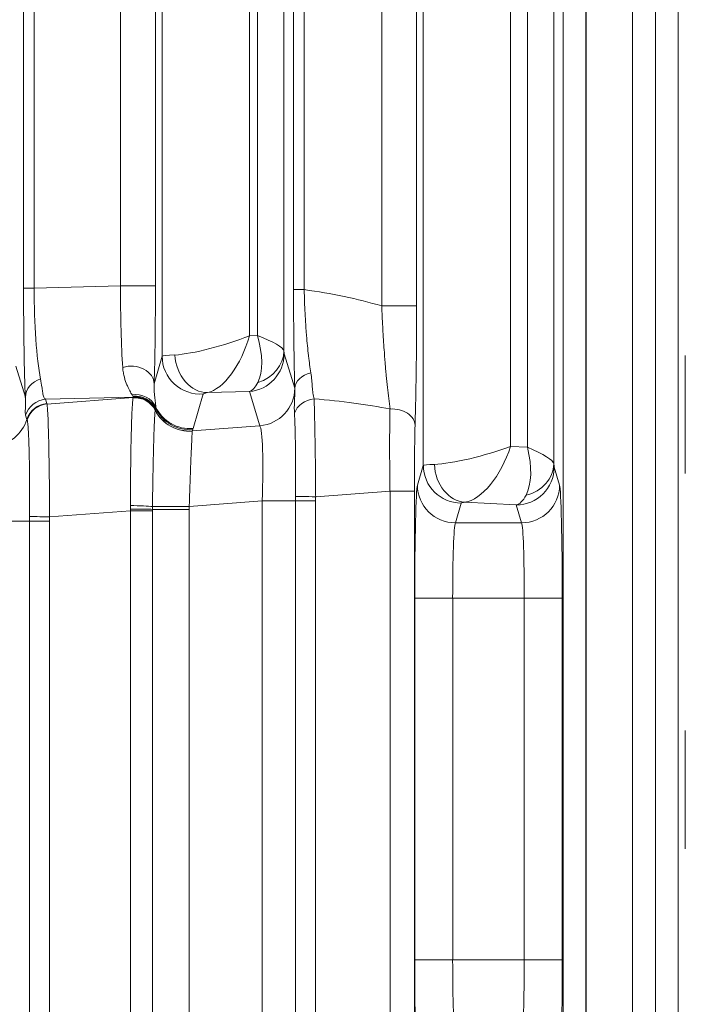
# Model space of a CAD drawing. Header units: millimetres. Extents: x 4 to 836, y 5 to 589.
# Tile 105 of 163: x 640 to 649, y 279 to 292. Entities that reach past the tile are written whole.
import ezdxf

# ---------------------------------------------------------------- set-up
doc = ezdxf.new("R2010")
doc.units = ezdxf.units.MM
doc.layers.add('1', color=7, linetype='Continuous', true_color=0xffffff)
doc.styles.add('ideas_simplex', font='simplex.shx')
doc.dimstyles.get("Standard").update_dxf_attribs({"dimtxt": 0.18, "dimasz": 0.18, "dimexe": 0.18, "dimexo": 0.0625, "dimgap": 0.09, "dimtad": 0, "dimtih": 1, "dimtoh": 1, "dimdec": 4, "dimzin": 0, "dimdsep": 46, "dimtxsty": 'Standard', "dimcen": 0.09, "dimadec": 0, "dimazin": 0, "dimtfac": 1, "dimtdec": 4, "dimtofl": 0, "dimtmove": 0, "dimatfit": 3, "dimfxl": 1, "dimtolj": 1, "dimtzin": 0, "dimarcsym": 0})

# ---------------------------------------------------------------- blocks, each defined once
blk = doc.blocks.new('_U8')
at = {"layer": '1', "color": 152, "lineweight": 13}
for p, q in [((693.603977, 317.597855), (616.177731, 317.597855)), ((666.128055, 256.097779), (616.177731, 256.097779))]:
    blk.add_line(p, q, dxfattribs=at)
at = {"layer": '1', "color": 27, "lineweight": 13}
blk.add_line((618.177731, 317.597855), (618.177731, 256.097779), dxfattribs=at)
at = {"layer": '1', "color": 87, "lineweight": 25}
for p, q in [((616.677731, 293.950317), (611.052731, 293.950317)), ((611.052731, 293.950317), (611.052731, 292.450317)), ((616.677731, 292.450317), (616.677731, 293.950317)), ((611.052731, 281.245317), (611.052731, 279.745317)), ((616.677731, 279.745317), (616.677731, 281.245317)), ((611.052731, 279.745317), (616.677731, 279.745317))]:
    blk.add_line(p, q, dxfattribs=at)
at = {"layer": '1', "color": 27, "lineweight": 18}
for points in [[(618.177731, 317.597855), (618.706712, 314.597857), (617.648751, 314.597853)], [(618.177731, 256.097779), (617.648751, 259.097777), (618.706712, 259.097781)]]:
    blk.add_solid(points, dxfattribs=at)
at = {"layer": '1', "color": 87, "linetype": 'Continuous', "lineweight": 25, "char_height": 3, "attachment_point": 7, "rotation": 90, "line_spacing_factor": 1.204819, "style": 'ideas_simplex'}
for s, insert in [('\\W1.2097;61,5', (609.211731, 281.192817)), ('\\W1.2097;2.42', (616.524231, 281.192817))]:
    blk.add_mtext(s, dxfattribs=dict(at, insert=insert))

msp = doc.modelspace()

# ---------------------------------------------------------------- linework, layer by layer
at = {"layer": '1', "color": 143, "linetype": 'Continuous', "lineweight": 18}
for p, q in [((648.604, 263.133), (648.604, 350.063)), ((648.304, 297.94), (648.304, 263.24)), ((648.698, 287.686), (648.698, 286.129)), ((648.698, 282.737), (648.698, 281.179))]:
    msp.add_line(p, q, dxfattribs=at)
at = {"layer": '1', "color": 143, "linetype": 'Continuous', "lineweight": 13}
for p, q in [((645.245, 286.236), (645.245, 326.96)), ((646.966, 326.94), (646.966, 286.256)), ((646.395, 326.71), (646.395, 286.486)), ((646.616, 286.474), (646.616, 326.722)), ((641.802, 287.674), (641.802, 325.522)), ((643.408, 325.451), (643.408, 287.745)), ((642.952, 325.25), (642.952, 287.945)), ((643.058, 287.948), (643.058, 325.248)), ((639.976, 288.574), (639.976, 324.621)), ((640.116, 324.621), (640.116, 288.574)), ((641.254, 288.604), (641.254, 324.591)), ((641.713, 324.591), (641.713, 288.604)), ((643.534, 288.553), (643.534, 300.028)), ((643.674, 300.028), (643.674, 288.553)), ((644.697, 288.338), (644.697, 299.296)), ((645.157, 299.296), (645.157, 288.338)), ((647.09, 274.881), (647.09, 297.943)), ((647.388, 297.944), (647.388, 274.881)), ((647.393, 297.94), (647.393, 257.874)), ((648.004, 263.24), (648.004, 297.94)), ((639.976, 288.574), (640.116, 288.574)), ((640.116, 288.574), (641.254, 288.604)), ((641.254, 288.604), (641.713, 288.604)), ((643.674, 288.553), (643.534, 288.553)), ((645.157, 288.338), (644.697, 288.338)), ((642.952, 287.945), (643.058, 287.948)), ((641.696, 287.311), (641.802, 287.674)), ((643.411, 287.706), (643.549, 287.254)), ((639.873, 287.544), (639.999, 287.133)), ((641.423, 287.137), (640.265, 287.107)), ((640.284, 287.045), (641.42, 287.131)), ((642.342, 287.177), (642.21, 286.722)), ((642.952, 287.21), (642.398, 287.195)), ((643.09, 286.757), (642.952, 287.21)), ((640.265, 287.107), (640.282, 287.05)), ((640.02, 286.841), (640.003, 286.898)), ((642.199, 286.69), (643.09, 286.757)), ((646.395, 286.486), (646.616, 286.474)), ((645.168, 285.976), (645.245, 286.236)), ((646.97, 286.211), (647.04, 285.976)), ((644.806, 285.896), (643.826, 285.822)), ((644.806, 278.3), (644.806, 285.896)), ((645.127, 285.896), (644.806, 285.896)), ((645.127, 285.896), (645.127, 278.3)), ((643.12, 285.766), (642.159, 285.693)), ((643.12, 278.43), (643.12, 285.766)), ((643.12, 285.766), (643.561, 285.766)), ((643.561, 278.43), (643.561, 285.766)), ((643.825, 285.766), (643.561, 285.766)), ((643.825, 285.766), (643.825, 278.43)), ((645.745, 285.737), (645.667, 285.478)), ((646.47, 285.713), (645.794, 285.75)), ((646.541, 285.478), (646.47, 285.713)), ((641.384, 285.637), (640.319, 285.557)), ((641.384, 278.558), (641.384, 285.637)), ((641.384, 285.637), (641.675, 285.637)), ((641.675, 285.655), (642.159, 285.655)), ((641.675, 285.637), (641.675, 278.558)), ((642.159, 285.655), (642.159, 278.54)), ((639.614, 285.501), (640.054, 285.501)), ((640.054, 278.695), (640.054, 285.501)), ((640.054, 285.501), (640.319, 285.501)), ((640.319, 285.501), (640.319, 278.695)), ((645.667, 285.478), (646.541, 285.478)), ((645.132, 284.482), (645.632, 284.482)), ((645.132, 279.714), (645.132, 284.482)), ((646.576, 284.482), (645.632, 284.482)), ((645.632, 284.482), (645.632, 279.714)), ((646.576, 279.714), (646.576, 284.482)), ((646.576, 284.482), (647.076, 284.482)), ((647.076, 284.482), (647.076, 279.714)), ((645.132, 279.714), (645.632, 279.714)), ((645.632, 279.714), (646.576, 279.714)), ((646.576, 279.714), (647.076, 279.714))]:
    msp.add_line(p, q, dxfattribs=at)
for centre, major_axis, ratio, start_param, end_param in [((640.032, 288.601), (-0.001, -1.801), 0.031454, 4.727263, 5.665979), ((640.332, 288.601), (-0.01, -1.501), 0.144199, 4.731152, 5.669868), ((641.359, 288.628), (-0.007, -1.501), 0.069967, 4.728606, 5.53592), ((641.659, 288.628), (-0.001, 1.801), 0.030434, 3.891833, 4.699147), ((641.736, 285.596), (-5.359, -0.61), 0.555322, 4.065229, 4.279916), ((642.552, 287.945), (-0.749, -0.223), 0.167328, 0.629667, 2.08325), ((642.552, 287.945), (-0.267, -0.744), 0.48275, 0.288947, 1.74253), ((642.658, 287.948), (-0.749, 0.213), 0.16115, 3.213469, 4.195906), ((642.658, 287.948), (-0.292, 0.731), 0.480074, 3.540259, 4.522696), ((642.552, 287.694), (-0.75, -0.02), 0.029238, 5.602995, 6.256209), ((642.302, 287.674), (-0.48, 0.14), 0.995643, 0.284559, 1.93418), ((642.357, 287.691), (-0.093, 0.491), 0.77245, 1.424832, 3.003921), ((642.911, 287.706), (-0.478, -0.146), 0.996014, 1.356348, 2.843741), ((642.908, 287.745), (0.499, 0.024), 0.878584, 4.986909, 6.228347), ((643.412, 287.955), (0, -0.25), 0.031454, 5.7097, 6.180846), ((641.397, 287.311), (-0.3, 0.01), 0.776151, 3.183119, 5.129649), ((643.85, 287.251), (0.3, 0.008), 0.714578, 1.843542, 3.104165), ((640.299, 287.133), (0.3, 0.013), 0.858349, 1.869708, 3.09055), ((642.912, 287.955), (-0.012, 0.75), 0.344743, 3.248267, 3.719413), ((641.449, 286.875), (-0.298, -0.034), 0.982269, 3.47982, 4.74638), ((641.449, 286.851), (-0.299, 0.026), 0.991317, 3.692146, 4.906932), ((641.444, 286.83), (0.296, -0.047), 0.993751, 0.624244, 1.811107), ((641.444, 286.829), (-0.297, 0.041), 0.992886, 3.746267, 4.933141), ((641.445, 286.833), (-0.286, 0.092), 0.995544, 3.917572, 5.103972), ((641.447, 286.839), (-0.284, 0.098), 0.995464, 3.938534, 5.124934), ((642.592, 287.197), (-0.25, -0.021), 0.087194, 5.596619, 6.249833), ((643.05, 287.254), (0.478, 0.146), 0.996014, 4.49794, 5.985334), ((643.546, 285.755), (0, -1.504), 0.026223, 3.035719, 3.056098), ((640.289, 286.809), (-0.287, -0.088), 0.996014, 4.49794, 5.68434), ((640.306, 286.753), (0.287, 0.088), 0.996014, 1.356348, 2.542747), ((640.309, 286.747), (-0.268, -0.136), 0.995564, 4.326262, 5.515407), ((642.169, 287.218), (0.48, -0.14), 0.995643, 3.871952, 5.075773), ((643.834, 286.855), (0.299, 0.018), 0.865443, 1.618775, 2.80586), ((640.937, 285.596), (-5.474, -0.489), 0.272631, 3.903241, 4.136783), ((642.158, 287.186), (-0.477, 0.149), 0.995576, 0.767528, 1.953557), ((642.158, 287.185), (0.482, -0.134), 0.994903, 3.877554, 5.063573), ((642.165, 287.204), (-0.471, 0.168), 0.995424, 0.803737, 1.993154), ((644.858, 285.892), (-0.023, 1.503), 0.034806, 0.761143, 1.567646), ((644.837, 286.763), (0.3, -0.008), 0.722159, 0.037852, 1.693094), ((639.543, 286.989), (0.478, 0.146), 0.996014, 4.49794, 5.68434), ((643.046, 285.755), (-0.038, -1.006), 0.073389, 1.584419, 3.062485), ((645.158, 285.892), (0, 1.203), 0.026128, 0.761013, 1.567515), ((645.995, 286.486), (-0.749, -0.207), 0.157833, 0.592362, 2.089349), ((645.995, 286.486), (-0.306, -0.723), 0.478289, 0.273353, 1.770341), ((646.217, 286.474), (-0.254, 0.751), 0.483887, 3.567957, 4.550393), ((646.217, 286.474), (-0.749, 0.229), 0.170757, 3.219839, 4.202275), ((645.995, 286.235), (-0.75, 0), 0.029163, 5.647196, 6.257005), ((645.745, 286.236), (-0.479, 0.143), 0.995856, 0.291963, 1.860478), ((645.794, 286.248), (-0.059, 0.497), 0.802499, 1.475989, 2.994994), ((646.466, 286.256), (0.499, 0.022), 0.864178, 4.939752, 6.231139), ((646.971, 286.46), (0, 0.25), 0.031404, 2.522132, 3.036683), ((646.47, 286.211), (-0.479, -0.143), 0.995856, 1.281115, 2.84963), ((645.171, 284.482), (0, -1.5), 0.026186, 3.228859, 4.712389), ((645.667, 285.976), (0.479, -0.143), 0.995856, 3.433556, 5.002071), ((646.541, 285.976), (0.479, 0.143), 0.995856, 4.422707, 5.991222), ((647.037, 284.482), (0, -1.5), 0.026186, 1.570796, 3.054326), ((646.471, 286.46), (-0.025, -0.75), 0.344332, 0.09585, 0.610401), ((641.406, 285.692), (-0.3, 0.006), 0.044184, 3.597973, 4.786486), ((643.846, 285.822), (0.3, -0.004), 0.000932, 3.454247, 4.642582), ((645.995, 285.737), (-0.25, 0), 0.087489, 5.647196, 6.257005), ((641.405, 285.655), (-0.3, 0.002), 0.014605, 3.59604, 4.783436), ((642.124, 285.693), (0.5, 0.001), 0.000077, 3.59751, 4.782202), ((640.34, 285.557), (0.3, -0.004), 0.000932, 3.454247, 4.642582), ((645.671, 284.482), (0, -1), 0.039279, 3.228859, 4.712389), ((646.537, 284.482), (0, -1), 0.039279, 1.570796, 3.054326), ((645.171, 279.714), (0, -1.5), 0.026186, 4.712389, 6.195919), ((645.671, 279.714), (0, -1), 0.039279, 4.712389, 6.195919), ((646.537, 279.714), (0, -1), 0.039279, 0.087266, 1.570796), ((647.037, 279.714), (0, -1.5), 0.026186, 0.087266, 1.570796)]:
    msp.add_ellipse(centre, major_axis=major_axis, ratio=ratio, start_param=start_param, end_param=end_param, dxfattribs=at)
at = {"layer": '1', "color": 143, "linetype": 'Continuous', "lineweight": 18}
for points, knots in [([(643.55, 287.251), (643.549, 287.293), (643.548, 287.338), (643.546, 287.407), (643.546, 287.431), (643.545, 287.479), (643.544, 287.503), (643.542, 287.627), (643.54, 287.732), (643.539, 287.87), (643.538, 287.898), (643.538, 287.955), (643.537, 287.984), (643.536, 288.071), (643.536, 288.13), (643.535, 288.248), (643.535, 288.308), (643.535, 288.43), (643.534, 288.491), (643.534, 288.553)], [0, 0, 0, 0, 0.125, 0.125, 0.1875, 0.1875, 0.25, 0.25, 0.5, 0.5, 0.5625, 0.5625, 0.625, 0.625, 0.75, 0.75, 0.875, 0.875, 1, 1, 1, 1]), ([(645.157, 288.338), (645.157, 288.262), (645.156, 288.187), (645.156, 288.075), (645.156, 288.038), (645.156, 287.983), (645.156, 287.964), (645.155, 287.927), (645.155, 287.909), (645.155, 287.819), (645.154, 287.748), (645.153, 287.609), (645.152, 287.541), (645.15, 287.441), (645.15, 287.408), (645.149, 287.343), (645.148, 287.31), (645.147, 287.216), (645.146, 287.155), (645.142, 286.978), (645.139, 286.867), (645.137, 286.763)], [0, 0, 0, 0, 0.125, 0.125, 0.1875, 0.1875, 0.21875, 0.21875, 0.25, 0.25, 0.375, 0.375, 0.5, 0.5, 0.5625, 0.5625, 0.625, 0.625, 0.75, 0.75, 1, 1, 1, 1])]:
    msp.add_open_spline(points, degree=3, knots=knots, dxfattribs=at)
at = {"layer": '1', "color": 143, "linetype": 'Continuous', "lineweight": 13}
for points, knots in [([(643.674, 288.553), (643.676, 288.5), (643.677, 288.447), (643.681, 288.344), (643.683, 288.292), (643.688, 288.191), (643.691, 288.141), (643.696, 288.067), (643.698, 288.043), (643.701, 287.995), (643.703, 287.972), (643.713, 287.855), (643.722, 287.768), (643.734, 287.665), (643.737, 287.645), (643.742, 287.605), (643.744, 287.585), (643.752, 287.527), (643.758, 287.491), (643.764, 287.455)], [0, 0, 0, 0, 0.125, 0.125, 0.25, 0.25, 0.375, 0.375, 0.4375, 0.4375, 0.5, 0.5, 0.75, 0.75, 0.8125, 0.8125, 0.875, 0.875, 1, 1, 1, 1]), ([(644.806, 286.979), (644.794, 287.069), (644.782, 287.164), (644.766, 287.315), (644.761, 287.367), (644.753, 287.448), (644.751, 287.476), (644.746, 287.532), (644.743, 287.56), (644.736, 287.646), (644.732, 287.704), (644.724, 287.824), (644.72, 287.885), (644.714, 287.979), (644.712, 288.011), (644.709, 288.076), (644.707, 288.108), (644.702, 288.206), (644.699, 288.271), (644.697, 288.338)], [0, 0, 0, 0, 0.25, 0.25, 0.375, 0.375, 0.4375, 0.4375, 0.5, 0.5, 0.625, 0.625, 0.75, 0.75, 0.8125, 0.8125, 0.875, 0.875, 1, 1, 1, 1]), ([(641.405, 287.166), (641.397, 287.18), (641.386, 287.198), (641.369, 287.231), (641.363, 287.242), (641.351, 287.268), (641.345, 287.281), (641.326, 287.326), (641.314, 287.359), (641.299, 287.416), (641.294, 287.436), (641.287, 287.48), (641.284, 287.503), (641.282, 287.528)], [0, 0, 0, 0, 0.25, 0.25, 0.375, 0.375, 0.5, 0.5, 0.75, 0.75, 0.875, 0.875, 1, 1, 1, 1]), ([(643.764, 287.455), (643.769, 287.422), (643.772, 287.39), (643.777, 287.328), (643.779, 287.298), (643.783, 287.241), (643.785, 287.214), (643.793, 287.162), (643.798, 287.137), (643.804, 287.113)], [0, 0, 0, 0, 0.25, 0.25, 0.5, 0.5, 0.75, 0.75, 1, 1, 1, 1]), ([(640.2, 287.375), (640.207, 287.337), (640.212, 287.302), (640.219, 287.256), (640.221, 287.241), (640.225, 287.214), (640.226, 287.202), (640.232, 287.169), (640.237, 287.151), (640.249, 287.123), (640.256, 287.113), (640.265, 287.107)], [0, 0, 0, 0, 0.25, 0.25, 0.375, 0.375, 0.5, 0.5, 0.75, 0.75, 1, 1, 1, 1]), ([(641.696, 287.311), (641.695, 287.29), (641.695, 287.271), (641.696, 287.235), (641.697, 287.218), (641.7, 287.17), (641.703, 287.142), (641.709, 287.092), (641.712, 287.071), (641.717, 287.033), (641.719, 287.017), (641.719, 287.003)], [0, 0, 0, 0, 0.125, 0.125, 0.25, 0.25, 0.5, 0.5, 0.75, 0.75, 1, 1, 1, 1]), ([(640.003, 286.898), (640.001, 286.905), (639.999, 286.915), (639.998, 286.942), (639.998, 286.958), (640, 286.997), (640.001, 287.019), (640.001, 287.071), (640.001, 287.1), (639.999, 287.133)], [0, 0, 0, 0, 0.25, 0.25, 0.5, 0.5, 0.75, 0.75, 1, 1, 1, 1]), ([(643.547, 286.924), (643.545, 286.951), (643.544, 286.978), (643.545, 287.032), (643.545, 287.059), (643.548, 287.112), (643.549, 287.139), (643.551, 287.194), (643.551, 287.222), (643.55, 287.251)], [0, 0, 0, 0, 0.25, 0.25, 0.5, 0.5, 0.75, 0.75, 1, 1, 1, 1]), ([(640.284, 287.045), (640.285, 287.043), (640.285, 287.04), (640.286, 287.034), (640.287, 287.031), (640.288, 287.018), (640.289, 287.008), (640.292, 286.971), (640.294, 286.938), (640.296, 286.887), (640.297, 286.877), (640.298, 286.854), (640.299, 286.819), (640.301, 286.754), (640.303, 286.696), (640.305, 286.634), (640.306, 286.602), (640.308, 286.499), (640.309, 286.425), (640.311, 286.308), (640.312, 286.268), (640.313, 286.206), (640.313, 286.185), (640.314, 286.142), (640.314, 286.121), (640.316, 286.013), (640.317, 285.924), (640.318, 285.788), (640.318, 285.743), (640.318, 285.673), (640.319, 285.65), (640.319, 285.604), (640.319, 285.58), (640.319, 285.557)], [0, 0, 0, 0, 0.03125, 0.03125, 0.0625, 0.0625, 0.125, 0.125, 0.25, 0.25, 0.28125, 0.28125, 0.3125, 0.375, 0.4375, 0.4375, 0.5, 0.5, 0.625, 0.625, 0.6875, 0.6875, 0.71875, 0.71875, 0.75, 0.75, 0.875, 0.875, 0.9375, 0.9375, 0.96875, 0.96875, 1, 1, 1, 1]), ([(641.384, 285.706), (641.384, 285.794), (641.384, 285.881), (641.385, 286.009), (641.385, 286.051), (641.386, 286.114), (641.386, 286.135), (641.387, 286.176), (641.387, 286.197), (641.388, 286.299), (641.389, 286.376), (641.391, 286.486), (641.392, 286.522), (641.393, 286.574), (641.394, 286.591), (641.394, 286.625), (641.395, 286.642), (641.397, 286.722), (641.398, 286.781), (641.401, 286.86), (641.402, 286.885), (641.404, 286.92), (641.404, 286.931), (641.405, 286.953), (641.406, 286.964), (641.408, 287.014), (641.41, 287.046), (641.414, 287.084), (641.415, 287.095), (641.417, 287.114), (641.418, 287.121), (641.419, 287.126)], [0, 0, 0, 0, 0.125, 0.125, 0.1875, 0.1875, 0.21875, 0.21875, 0.25, 0.25, 0.375, 0.375, 0.4375, 0.4375, 0.46875, 0.46875, 0.5, 0.5, 0.625, 0.625, 0.6875, 0.6875, 0.71875, 0.71875, 0.75, 0.75, 0.875, 0.875, 0.9375, 0.9375, 1, 1, 1, 1]), ([(641.419, 287.126), (641.419, 287.126), (641.419, 287.126), (641.419, 287.127), (641.419, 287.127), (641.419, 287.127)], [0, 0, 0, 0, 0.375764, 0.375764, 1, 1, 1, 1]), ([(643.804, 287.113), (643.806, 287.081), (643.807, 287.044), (643.809, 286.984), (643.809, 286.963), (643.811, 286.92), (643.811, 286.898), (643.813, 286.829), (643.814, 286.781), (643.816, 286.704), (643.816, 286.664), (643.817, 286.623), (643.817, 286.595), (643.818, 286.581), (643.819, 286.511), (643.821, 286.394), (643.822, 286.272), (643.823, 286.193), (643.823, 286.177), (643.823, 286.145), (643.823, 286.129), (643.824, 286.081), (643.824, 286.049), (643.825, 285.952), (643.825, 285.887), (643.826, 285.822)], [0, 0, 0, 0, 0.125, 0.125, 0.1875, 0.1875, 0.25, 0.25, 0.375, 0.375, 0.4375, 0.46875, 0.46875, 0.5, 0.5, 0.625, 0.75, 0.75, 0.78125, 0.78125, 0.8125, 0.8125, 0.875, 0.875, 1, 1, 1, 1]), ([(641.712, 286.963), (641.71, 286.954), (641.708, 286.939), (641.706, 286.905), (641.705, 286.892), (641.704, 286.871), (641.703, 286.863), (641.702, 286.847), (641.702, 286.838), (641.7, 286.794), (641.698, 286.752), (641.695, 286.682), (641.694, 286.657), (641.693, 286.604), (641.692, 286.576), (641.689, 286.489), (641.688, 286.427), (641.685, 286.328), (641.685, 286.294), (641.683, 286.241), (641.683, 286.223), (641.682, 286.187), (641.682, 286.169), (641.68, 286.078), (641.679, 286.004), (641.677, 285.889), (641.677, 285.85), (641.676, 285.772), (641.675, 285.732), (641.675, 285.693)], [0, 0, 0, 0, 0.125, 0.125, 0.1875, 0.1875, 0.21875, 0.21875, 0.25, 0.25, 0.375, 0.375, 0.4375, 0.4375, 0.5, 0.5, 0.625, 0.625, 0.6875, 0.6875, 0.71875, 0.71875, 0.75, 0.75, 0.875, 0.875, 0.9375, 0.9375, 1, 1, 1, 1]), ([(643.561, 285.825), (643.561, 285.881), (643.562, 285.936), (643.562, 286.018), (643.562, 286.046), (643.562, 286.1), (643.562, 286.127), (643.562, 286.207), (643.561, 286.311), (643.56, 286.41), (643.559, 286.482), (643.559, 286.505), (643.558, 286.551), (643.558, 286.574), (643.556, 286.639), (643.555, 286.681), (643.554, 286.739), (643.553, 286.758), (643.552, 286.795), (643.551, 286.813), (643.549, 286.864), (643.548, 286.895), (643.547, 286.924)], [0, 0, 0, 0, 0.125, 0.125, 0.1875, 0.1875, 0.25, 0.25, 0.375, 0.5, 0.5, 0.5625, 0.5625, 0.625, 0.625, 0.75, 0.75, 0.8125, 0.8125, 0.875, 0.875, 1, 1, 1, 1]), ([(640.055, 285.561), (640.055, 285.58), (640.055, 285.6), (640.055, 285.64), (640.055, 285.66), (640.055, 285.719), (640.055, 285.757), (640.056, 285.873), (640.055, 285.948), (640.055, 286.039), (640.055, 286.058), (640.054, 286.094), (640.054, 286.147), (640.053, 286.198), (640.052, 286.298), (640.05, 286.36), (640.047, 286.477), (640.046, 286.53), (640.043, 286.601), (640.042, 286.623), (640.04, 286.654), (640.04, 286.664), (640.039, 286.684), (640.038, 286.693), (640.035, 286.737), (640.033, 286.766), (640.029, 286.799), (640.028, 286.809), (640.026, 286.82), (640.025, 286.824), (640.024, 286.83), (640.023, 286.832), (640.022, 286.834)], [0, 0, 0, 0, 0.03125, 0.03125, 0.0625, 0.0625, 0.125, 0.125, 0.25, 0.25, 0.28125, 0.28125, 0.3125, 0.375, 0.375, 0.5, 0.5, 0.625, 0.625, 0.6875, 0.6875, 0.71875, 0.71875, 0.75, 0.75, 0.875, 0.875, 0.9375, 0.9375, 0.96875, 0.96875, 1, 1, 1, 1]), ([(642.199, 286.689), (642.198, 286.683), (642.198, 286.672), (642.196, 286.646), (642.196, 286.637), (642.195, 286.62), (642.194, 286.614), (642.194, 286.601), (642.194, 286.595), (642.192, 286.56), (642.191, 286.528), (642.188, 286.472), (642.187, 286.452), (642.186, 286.421), (642.186, 286.41), (642.185, 286.388), (642.184, 286.377), (642.182, 286.32), (642.18, 286.271), (642.177, 286.193), (642.176, 286.166), (642.174, 286.11), (642.173, 286.082), (642.17, 285.997), (642.168, 285.938), (642.164, 285.847), (642.163, 285.816), (642.161, 285.755), (642.16, 285.724), (642.159, 285.693)], [0, 0, 0, 0, 0.125, 0.125, 0.1875, 0.1875, 0.21875, 0.21875, 0.25, 0.25, 0.375, 0.375, 0.4375, 0.4375, 0.46875, 0.46875, 0.5, 0.5, 0.625, 0.625, 0.6875, 0.6875, 0.75, 0.75, 0.875, 0.875, 0.9375, 0.9375, 1, 1, 1, 1])]:
    msp.add_open_spline(points, degree=3, knots=knots, dxfattribs=at)
for points in [[(641.417, 287.147), (641.414, 287.152), (641.41, 287.159), (641.405, 287.166)], [(641.423, 287.137), (641.421, 287.14), (641.419, 287.143), (641.417, 287.147)], [(641.419, 287.127), (641.42, 287.129), (641.42, 287.13), (641.42, 287.131)], [(641.42, 287.131), (641.421, 287.133), (641.422, 287.135), (641.423, 287.137)], [(640.282, 287.05), (640.283, 287.049), (640.283, 287.047), (640.284, 287.045)], [(641.719, 287.003), (641.719, 286.996), (641.718, 286.989), (641.717, 286.984)], [(641.713, 286.966), (641.712, 286.965), (641.712, 286.965), (641.712, 286.964)], [(641.712, 286.964), (641.712, 286.963), (641.712, 286.963), (641.712, 286.963)], [(641.715, 286.973), (641.714, 286.971), (641.713, 286.968), (641.713, 286.966)], [(641.717, 286.984), (641.717, 286.98), (641.716, 286.976), (641.715, 286.973)], [(640.022, 286.834), (640.021, 286.837), (640.021, 286.839), (640.02, 286.841)], [(642.205, 286.708), (642.203, 286.702), (642.201, 286.696), (642.199, 286.69)], [(642.199, 286.69), (642.199, 286.69), (642.199, 286.689), (642.199, 286.689)], [(642.21, 286.722), (642.208, 286.717), (642.207, 286.713), (642.205, 286.708)], [(641.384, 285.66), (641.384, 285.675), (641.384, 285.691), (641.384, 285.706)], [(643.561, 285.766), (643.561, 285.786), (643.561, 285.805), (643.561, 285.825)], [(643.826, 285.822), (643.825, 285.803), (643.825, 285.784), (643.825, 285.766)], [(641.384, 285.637), (641.384, 285.645), (641.384, 285.652), (641.384, 285.66)], [(641.675, 285.693), (641.675, 285.68), (641.675, 285.668), (641.675, 285.655)], [(641.675, 285.655), (641.675, 285.649), (641.675, 285.643), (641.675, 285.637)], [(642.159, 285.693), (642.159, 285.681), (642.159, 285.668), (642.159, 285.655)], [(640.054, 285.501), (640.054, 285.521), (640.054, 285.541), (640.055, 285.561)], [(640.319, 285.557), (640.319, 285.538), (640.319, 285.52), (640.319, 285.501)]]:
    msp.add_open_spline(points, degree=3, dxfattribs=at)

# ---------------------------------------------------------------- dimensions: what is measured, and where the dimension line sits
at = {"layer": '1', "color": 87, "linetype": 'Continuous', "lineweight": 25}
dim = msp.add_linear_dim(base=(618.178, 317.598), p1=(671.272, 256.098), p2=(696.104, 317.598), angle=270, text='<>\\P[\\C87;\\H3.00;\\Fsimplex.shx;2.42\\Fsimplex.shx;\\H3.00;\\C87; ]', dimstyle='Standard', override={"dimtxt": 3, "dimasz": 3, "dimexe": 2, "dimexo": 2.5, "dimgap": 1.5, "dimtad": 1, "dimtih": 0, "dimtoh": 0, "dimdec": 2, "dimlfac": 1, "dimzin": 8, "dimdsep": 44, "dimlunit": 2, "dimtxsty": 'ideas_simplex', "dimsah": 1, "dimse1": 0, "dimse2": 0, "dimsd1": 0, "dimsd2": 0, "dimclrd": 27, "dimclre": 152, "dimclrt": 87, "dimtol": 0, "dimtm": -0.1, "dimtfac": 0.5, "dimtdec": 2, "dimtofl": 1, "dimtmove": 0, "dimtzin": 8, "dimlwd": 13, "dimlwe": 13}, dxfattribs=at)
dim.commit()
dim.dimension.update_dxf_attribs({"geometry": '_U8', "text_midpoint": (618.178, 286.848), "dimtype": 160})

doc.saveas('drawing.dxf')
